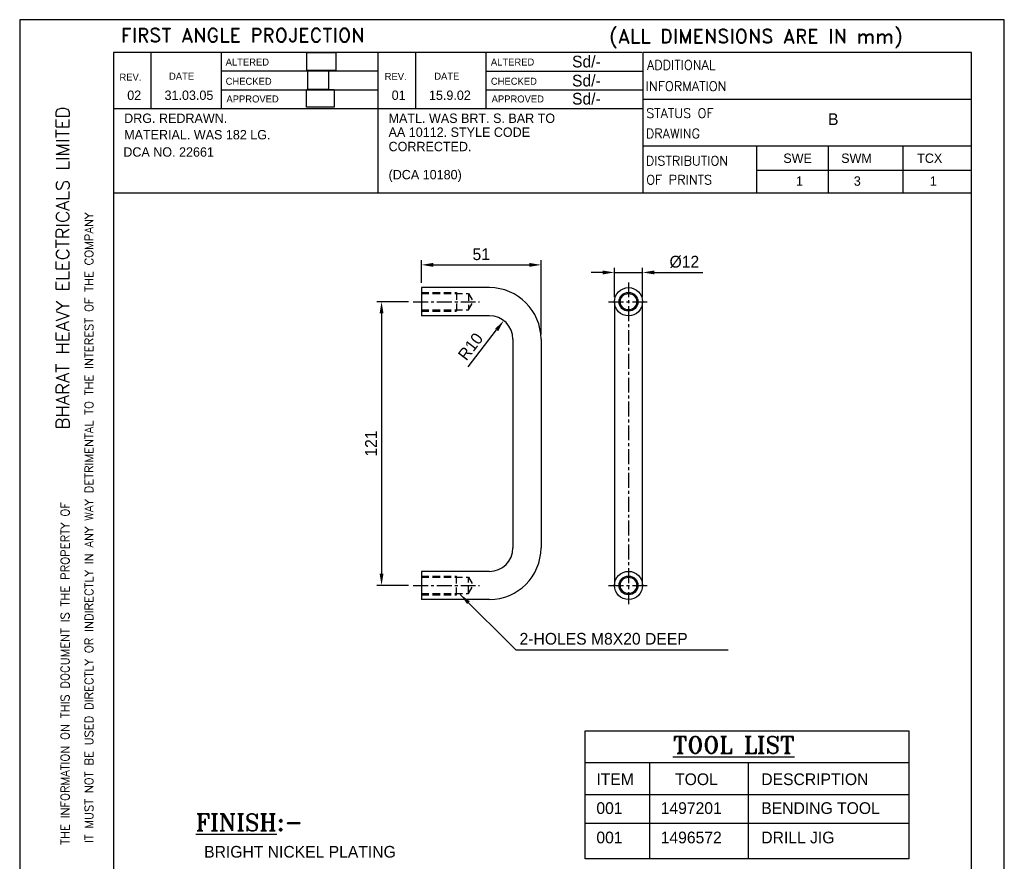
# Model space of a CAD drawing. Extents: x -1863 to -1443, y -136 to 458.
# Tile 4 of 4: x -1863 to -1443, y 99 to 458. Entities that reach past the tile are written whole.
import ezdxf
from ezdxf.enums import TextEntityAlignment as Align

# ---------------------------------------------------------------- set-up
doc = ezdxf.new("R2010")
doc.units = 0
doc.header["$LTSCALE"] = 0.1
doc.linetypes.add('CENTER', pattern=[50.8, 31.75, -6.35, 6.35, -6.35])
doc.linetypes.add('HIDDEN', pattern=[9.525, 6.35, -3.175])
doc.layers.get('0').update_dxf_attribs({"linetype": 'CONTINUOUS'})
doc.layers.get('DEFPOINTS').update_dxf_attribs({"linetype": 'CONTINUOUS'})
doc.layers.add('6', color=2, linetype='CONTINUOUS')
doc.layers.add('TEXT', color=3, linetype='CONTINUOUS')
doc.styles.add('ROMAND', font='romand')
doc.styles.add('ROMANS', font='romans.shx')
doc.styles.add('ROMANT', font='romant.shx')
doc.dimstyles.get("Standard").update_dxf_attribs({"dimscale": 2, "dimtxt": 2.5, "dimasz": 2.5, "dimexe": 1, "dimexo": 1, "dimgap": 1, "dimtad": 1, "dimdec": 0, "dimzin": 0, "dimdsep": 46, "dimtxsty": 'Standard', "dimcen": 0, "dimclrd": 1, "dimclre": 1, "dimclrt": 2, "dimadec": 0, "dimazin": 0, "dimtfac": 1, "dimtdec": 0, "dimtmove": 0, "dimatfit": 3, "dimfxl": 0, "dimtolj": 1, "dimtzin": 0, "dimarcsym": 0})
picture_1 = doc.add_image_def('image1.bmp', size_in_pixel=(91, 56))
picture_2 = doc.add_image_def('image2.jpg', size_in_pixel=(92, 84))
picture_3 = doc.add_image_def('image3.jpg', size_in_pixel=(91, 58))

# ---------------------------------------------------------------- blocks, each defined once
blk = doc.blocks.new('A4')
for p, q in [((0, 297), (0, 0)), ((210, 297), (0, 297)), ((210, 0), (210, 297)), ((132.79, 290), (20, 290)), ((20, 290), (20, 7)), ((28, 290), (28, 278)), ((43, 290), (43, 277.99)), ((76.4, 290), (76.4, 260)), ((84.4, 290), (84.4, 277.98)), ((99.4, 290), (99.4, 277.98)), ((133, 260), (133, 290)), ((203, 290), (133, 290)), ((203, 7), (203, 290)), ((76.4, 285.99), (43, 285.99)), ((133, 285.97), (99.4, 285.98)), ((20, 282), (20, 282)), ((76.4, 281.99), (43, 281.99)), ((133, 281.97), (99.4, 281.98)), ((203, 280), (133, 280)), ((133, 277.97), (20, 278)), ((203, 270), (133, 270)), ((203, 260), (20, 260))]:
    blk.add_line(p, q)
at = {"layer": 'TEXT'}
for s, height, style, p in [('FIRST ANGLE PROJECTION', 3, 'ROMAND', (21.58, 292.18)), ('(ALL DIMENSIONS ARE IN mm)', 3, 'ROMAND', (125.77, 292.01)), ('ADDITIONAL', 2, 'ROMANS', (133.78, 286.34)), ('INFORMATION', 2, 'ROMANS', (133.51, 281.82)), ('STATUS OF ', 2, 'ROMANS', (133.62, 276.06)), ('DRAWING', 2, 'ROMANS', (133.53, 271.72)), ('DISTRIBUTION', 2, 'ROMANS', (133.53, 265.92)), ('OF PRINTS', 2, 'ROMANS', (133.62, 261.87))]:
    blk.add_text(s, height=height, dxfattribs=dict(at, style=style)).set_placement(p)
for s, p in [('ALTERED', (43.93, 287.22)), ('ALTERED', (100.5, 287.22)), ('DATE', (31.85, 284.2)), ('REV.', (77.85, 284.15)), ('DATE', (88.42, 284.2)), ('REV.', (21.28, 284.01)), ('CHECKED', (43.93, 283.12)), ('CHECKED', (100.5, 283.12)), ('APPROVED', (44.1, 279.35)), ('APPROVED', (100.66, 279.35))]:
    blk.add_text(s, height=1.5, dxfattribs=at).set_placement(p)
at = {"layer": 'TEXT', "style": 'ROMAND', "width": 0.868356}
blk.add_text('BHARAT HEAVY ELECTRICALS LIMITED', height=2.8, rotation=90, dxfattribs=at).set_placement((10.57, 209.62), (10.57, 278.51), align=Align.FIT)
at = {"layer": 'TEXT', "style": 'ROMAND'}
for s, p in [('IT MUST NOT BE USED DIRECTLY OR INDIRECTLY IN ANY WAY DETRIMENTAL TO THE INTEREST OF THE COMPANY', (15.67, 121.4)), ('THE INFORMATION ON THIS DOCUMENT IS THE PROPERTY OF', (10.59, 121.04))]:
    blk.add_text(s, height=1.8, rotation=90, dxfattribs=at).set_placement(p)
blk = doc.blocks.new('*D19')
at = {"color": 1, "lineweight": -2}
for p, q in [((-1614.16, 350.32), (-1619.16, 350.32)), ((-1609.16, 339.83), (-1609.16, 352.32)), ((-1609.16, 350.32), (-1597.16, 350.32)), ((-1597.16, 339.83), (-1597.16, 352.32)), ((-1592.16, 350.32), (-1571.5, 350.32))]:
    blk.add_line(p, q, dxfattribs=at)
at = {"color": 1}
for points in [[(-1614.16, 351.15), (-1614.16, 349.48), (-1609.16, 350.32)], [(-1592.16, 351.15), (-1592.16, 349.48), (-1597.16, 350.32)]]:
    blk.add_solid(points, dxfattribs=at)
at = {"layer": 'DEFPOINTS', "color": 0}
for p in [(-1597.16, 350.32), (-1609.16, 337.83), (-1597.16, 337.83)]:
    blk.add_point(p, dxfattribs=at)
at = {"color": 2, "insert": (-1579.33, 354.82), "char_height": 5, "attachment_point": 5}
blk.add_mtext('\\A1;%%C12', dxfattribs=at)
blk = doc.blocks.new('*D20')
at = {"color": 1, "lineweight": -2}
for p, q in [((-1697.03, 337.83), (-1710.51, 337.83)), ((-1708.51, 332.83), (-1708.51, 221.83)), ((-1697.03, 216.83), (-1710.51, 216.83))]:
    blk.add_line(p, q, dxfattribs=at)
at = {"color": 1}
for points in [[(-1709.34, 332.83), (-1707.67, 332.83), (-1708.51, 337.83)], [(-1709.34, 221.83), (-1707.67, 221.83), (-1708.51, 216.83)]]:
    blk.add_solid(points, dxfattribs=at)
at = {"layer": 'DEFPOINTS', "color": 0}
for p in [(-1695.03, 337.83), (-1708.51, 216.83), (-1695.03, 216.83)]:
    blk.add_point(p, dxfattribs=at)
at = {"color": 2, "insert": (-1713.01, 277.33), "char_height": 5, "attachment_point": 5, "rotation": 90}
blk.add_mtext('\\A1;121', dxfattribs=at)
blk = doc.blocks.new('*D21')
at = {"color": 1, "lineweight": -2}
for p, q in [((-1691.47, 345.83), (-1691.47, 355.55)), ((-1686.47, 353.55), (-1645.47, 353.55)), ((-1640.47, 323.83), (-1640.47, 355.55))]:
    blk.add_line(p, q, dxfattribs=at)
at = {"color": 1}
for points in [[(-1686.47, 354.38), (-1686.47, 352.72), (-1691.47, 353.55)], [(-1645.47, 354.38), (-1645.47, 352.72), (-1640.47, 353.55)]]:
    blk.add_solid(points, dxfattribs=at)
at = {"layer": 'DEFPOINTS', "color": 0}
for p in [(-1640.47, 353.55), (-1691.47, 343.83), (-1640.47, 321.83)]:
    blk.add_point(p, dxfattribs=at)
at = {"color": 2, "insert": (-1665.97, 358.05), "char_height": 5, "attachment_point": 5}
blk.add_mtext('\\A1;51', dxfattribs=at)
blk = doc.blocks.new('*D22')
at = {"color": 1, "lineweight": -2}
blk.add_line((-1671.5, 310.07), (-1659.42, 325.8), dxfattribs=at)
at = {"color": 1}
blk.add_solid([(-1660.08, 326.31), (-1658.76, 325.29), (-1656.38, 329.76)], dxfattribs=at)
at = {"layer": 'DEFPOINTS', "color": 0}
for p in [(-1656.38, 329.76), (-1662.47, 321.83)]:
    blk.add_point(p, dxfattribs=at)
at = {"color": 2, "insert": (-1670.55, 318.69), "char_height": 5, "attachment_point": 5, "rotation": 52.473}
blk.add_mtext('\\A1;R10', dxfattribs=at)

msp = doc.modelspace()

# ---------------------------------------------------------------- linework, layer by layer
for p, q in [((-1548.63, 404.12), (-1548.63, 384.12)), ((-1517.96, 404.12), (-1517.96, 384.12)), ((-1486.19, 404.12), (-1486.19, 384.12)), ((-1548.63, 394), (-1456.86, 394)), ((-1662.47, 343.83), (-1691.47, 343.83)), ((-1691.47, 343.83), (-1691.47, 331.83)), ((-1609.16, 337.83), (-1609.16, 216.83)), ((-1597.16, 216.83), (-1597.16, 337.83)), ((-1662.47, 331.83), (-1691.47, 331.83)), ((-1652.47, 321.83), (-1652.47, 232.83)), ((-1640.47, 321.83), (-1640.47, 232.83)), ((-1662.47, 222.83), (-1691.47, 222.83)), ((-1691.47, 222.83), (-1691.47, 210.83)), ((-1662.47, 210.83), (-1691.47, 210.83)), ((-1646.23, 189.37), (-1560.7, 189.37)), ((-1621.59, 141.29), (-1483.55, 141.29)), ((-1594.17, 141.29), (-1594.17, 100.18)), ((-1552.12, 141.29), (-1552.12, 100.18)), ((-1621.59, 127.67), (-1483.55, 127.67)), ((-1621.59, 115.35), (-1483.55, 115.35))]:
    msp.add_line(p, q)
at = {"color": 3, "linetype": 'CENTER', "ltscale": 2}
for p, q in [((-1603.16, 346.06), (-1603.16, 208.87)), ((-1695.03, 337.83), (-1666.7, 337.83)), ((-1611.69, 337.83), (-1594.45, 337.83)), ((-1695.03, 216.83), (-1666.7, 216.83)), ((-1611.69, 216.83), (-1594.45, 216.83))]:
    msp.add_line(p, q, dxfattribs=at)
at = {"color": 4, "linetype": 'HIDDEN', "ltscale": 5}
for p, q in [((-1691.47, 341.83), (-1676.47, 341.83)), ((-1691.47, 341.33), (-1671.47, 341.33)), ((-1676.47, 341.83), (-1676.47, 333.83)), ((-1671.47, 341.33), (-1671.47, 334.33)), ((-1671.47, 341.33), (-1669.45, 337.83)), ((-1671.47, 334.33), (-1669.45, 337.83)), ((-1691.47, 334.33), (-1671.47, 334.33)), ((-1691.47, 333.83), (-1676.47, 333.83)), ((-1691.47, 220.83), (-1676.47, 220.83)), ((-1691.47, 220.33), (-1671.47, 220.33)), ((-1676.47, 212.83), (-1676.47, 220.83)), ((-1671.47, 213.33), (-1671.47, 220.33)), ((-1671.47, 220.33), (-1669.45, 216.83)), ((-1671.47, 213.33), (-1669.45, 216.83)), ((-1691.47, 213.33), (-1671.47, 213.33)), ((-1691.47, 212.83), (-1676.47, 212.83))]:
    msp.add_line(p, q, dxfattribs=at)
msp.add_lwpolyline([(-1621.59, 154.83), (-1483.55, 154.83), (-1483.55, 100.18), (-1621.59, 100.18)], close=True)
for centre, radius in [((-1603.16, 337.83), 6), ((-1603.16, 337.83), 4), ((-1603.16, 337.83), 3.5), ((-1603.16, 216.83), 6), ((-1603.16, 216.83), 4), ((-1603.16, 216.83), 3.5)]:
    msp.add_circle(centre, radius)
for centre, radius, start, end in [((-1662.47, 321.83), 22, 0, 90), ((-1662.47, 321.83), 10, 0, 90), ((-1662.47, 232.83), 10, 270, 0), ((-1662.47, 232.83), 22, 270, 0)]:
    msp.add_arc(centre, radius, start, end)

# ---------------------------------------------------------------- block references
at = {"xscale": 2, "yscale": 2, "zscale": 2}
msp.add_blockref('A4', (-1862.86, -135.88), dxfattribs=at)

# ---------------------------------------------------------------- texts
at = {"layer": '6'}
for s, p in [('Sd/-', (-1627.25, 437.76)), ('Sd/-', (-1627.25, 429.64)), ('Sd/-', (-1627.25, 421.92)), ('2-HOLES M8X20 DEEP ', (-1649.64, 191.57)), ('ITEM ', (-1616.86, 131.65)), ('TOOL ', (-1583.28, 131.65)), ('DESCRIPTION', (-1546.52, 131.65)), ('001', (-1616.86, 119.34)), ('1497201', (-1589.43, 119.34)), ('BENDING TOOL', (-1546.52, 119.34)), ('001', (-1616.86, 106.81)), ('1496572', (-1589.43, 106.81)), ('DRILL JIG', (-1546.52, 106.81)), ('BRIGHT NICKEL PLATING ', (-1784.18, 100.71))]:
    msp.add_text(s, height=5, dxfattribs=at).set_placement(p)
at = {"layer": '6', "linetype": 'Continuous'}
for s, height, p in [('02', 4, (-1816.99, 423.9)), ('31.03.05', 4, (-1801.07, 423.9)), ('01', 4, (-1704.19, 423.9)), ('15.9.02', 4, (-1688.28, 423.9)), ('DRG. REDRAWN.', 4, (-1818.3, 414.09)), ('MATL. WAS BRT. S. BAR TO', 4, (-1705.51, 414.09)), ('B', 5, (-1518.04, 413.19)), ('AA 10112. STYLE CODE', 4, (-1705.51, 408.15)), ('MATERIAL. WAS 182 LG.', 4, (-1818.3, 407.07)), ('DCA NO. 22661', 4, (-1818.66, 399.69)), ('CORRECTED.', 4, (-1705.51, 402.03)), ('SWE', 4, (-1537.12, 397.03)), ('SWM', 4, (-1512.44, 397.03)), ('TCX', 4, (-1480.02, 397.03)), ('(DCA 10180)', 4, (-1705.51, 390.04)), ('1', 4, (-1531.73, 387.3)), ('3', 4, (-1507.06, 387.3)), ('1', 4, (-1474.64, 387.3))]:
    msp.add_text(s, height=height, dxfattribs=at).set_placement(p)
at = {"layer": '6', "style": 'ROMANT'}
for s, p in [('%%UTOOL LIST', (-1558.29, 145.2)), ('%%UFINISH%%u:-', (-1764.94, 112.13))]:
    msp.add_text(s, height=7.2, dxfattribs=at).set_placement(p, align=Align.CENTER)

# ---------------------------------------------------------------- dimensions: what is measured, and where the dimension line sits
dim = msp.add_linear_dim(base=(-1640.47, 353.55), p1=(-1691.47, 343.83), p2=(-1640.47, 321.83), dimstyle='Standard')
dim.commit()
dim.dimension.update_dxf_attribs({"geometry": '*D21', "text_midpoint": (-1665.97, 358.05)})
dim = msp.add_linear_dim(base=(-1597.16, 350.32), p1=(-1609.16, 337.83), p2=(-1597.16, 337.83), text='%%C<>', dimstyle='Standard')
dim.commit()
dim.dimension.update_dxf_attribs({"geometry": '*D19', "text_midpoint": (-1579.33, 354.82)})
dim = msp.add_linear_dim(base=(-1708.51, 216.83), p1=(-1695.03, 337.83), p2=(-1695.03, 216.83), angle=90, dimstyle='Standard')
dim.commit()
dim.dimension.update_dxf_attribs({"geometry": '*D20', "text_midpoint": (-1713.01, 277.33)})
dim = msp.add_radius_dim(center=(-1662.47, 321.83), mpoint=(-1656.38, 329.76), dimstyle='Standard', override={"dimtmove": 1})
dim.commit()
dim.dimension.update_dxf_attribs({"geometry": '*D22', "text_midpoint": (-1666.99, 315.95), "dimtype": 164})

# ---------------------------------------------------------------- pictures from other files: only their frames are drawn
image = msp.add_image(picture_1, insert=(-1740.44, 436.51), size_in_units=(12.38, 7.62))
image.dxf.flags = 7
image = msp.add_image(picture_2, insert=(-1740.02, 428.41), size_in_units=(8.87, 8.1))
image.dxf.flags = 7
image = msp.add_image(picture_3, insert=(-1740.58, 420.86), size_in_units=(11.83, 7.54))
image.dxf.flags = 7

# ---------------------------------------------------------------- leaders
msp.add_leader([(-1674.94, 212.99), (-1651.23, 189.37), (-1646.23, 189.37)], dimstyle='Standard', override={"dimgap": 1, "dimtad": 0})

doc.saveas('drawing.dxf')
